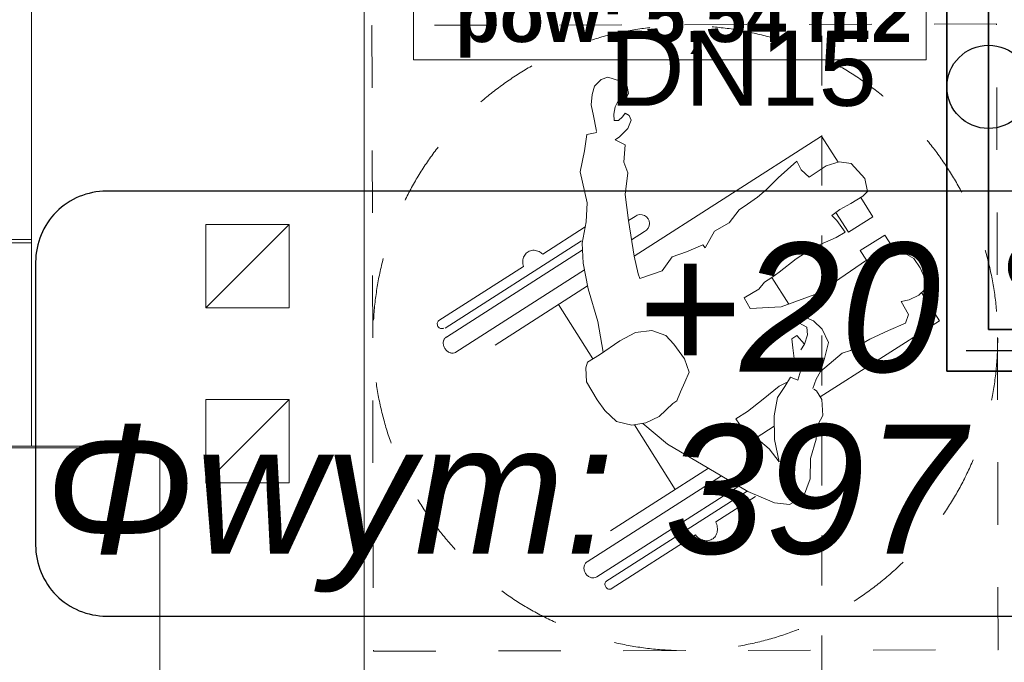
# Model space of a CAD drawing. Header units: millimetres. Extents: x 204754 to 495640, y -178579 to -98814.
# Tile 70 of 179: x 265347 to 267712, y -133693 to -132151. Entities that reach past the tile are written whole.
import ezdxf
from ezdxf.enums import TextEntityAlignment as Align
from ezdxf.lldxf.tags import DXFTag

# ---------------------------------------------------------------- set-up
doc = ezdxf.new("R2010")
doc.units = ezdxf.units.MM
doc.header["$MEASUREMENT"] = 0
doc.linetypes.add('Dashed', pattern=[300, 150, -150])
doc.linetypes.add('Przerywana', pattern=[240, 120, -120])
doc.layers.get('0').update_dxf_attribs({"color": 252, "lineweight": 5})
for name, color, linetype, lineweight in [('2D - Rysunki i Obrazki_Nr_pióra__104', 252, 'Continuous', 5), ('2D - Rysunki i Obrazki_Nr_pióra__47', 252, 'Continuous', 5), ('840-G Znaczniki ogólne_Nr_pióra__3', 252, 'Continuous', 5), ('IS_Powrót', 5, 'DASH', 35), ('IS_Text_Armatury_Therm', 7, 'Continuous', 35), ('IS_Zasilanie', 1, 'SOLID', 35), ('Nowe_! NAZWY POM', 252, 'Continuous', 5), ('Nowe_! NAZWY POM_Nr_pióra__19', 252, 'Continuous', 5), ('Nowe_Metryczki pomieszczeń ARCHICADa_Nr_pióra__13', 252, 'Continuous', 5), ('Nowe_Nowe_220(1)-A Ściany zewnętrzne_Nr_pióra__241', 252, 'Continuous', 5), ('Nowe_Nowe_220(1)-A Ściany zewnętrzne_Nr_pióra__3', 252, 'Continuous', 5), ('Nowe_Nowe_220(1)-A Ściany zewnętrzne_Nr_pióra__57', 252, 'Continuous', 5), ('Nowe_Znaczniki drzwi ARCHICADa', 252, 'Continuous', 5), ('Nowe_Znaczniki drzwi ARCHICADa_Nr_pióra__111', 252, 'Continuous', 5), ('Nowe_Znaczniki drzwi ARCHICADa_Nr_pióra__141', 252, 'Continuous', 5)]:
    doc.layers.add(name, color=color, linetype=linetype, lineweight=lineweight)
doc.layers.add('IS_Armatura_Therm', color=7, linetype='SOLID')
doc.layers.add('IS_Text_Konstrukcji', color=7, linetype='Continuous')
doc.styles.add('GENERATED_STYLE_1', font='arial.ttf')
doc.styles.add('GENERATED_STYLE_2', font='arialbd.ttf')
tags = doc.linetypes.add('DASH', pattern=[15, 10, -5]).pattern_tags.tags
tags[6:7] = [DXFTag(74, 4), DXFTag(75, 0), DXFTag(340, '0'), DXFTag(46, 0.0), DXFTag(50, 0.0), DXFTag(44, 0.0), DXFTag(45, 0.0)]
tags[4:5] = [DXFTag(74, 4), DXFTag(75, 0), DXFTag(340, '0'), DXFTag(46, 0.0), DXFTag(50, 0.0), DXFTag(44, 0.0), DXFTag(45, 0.0)]
tags = doc.linetypes.add('SOLID', pattern=[10, 10, 0]).pattern_tags.tags
tags[6:7] = [DXFTag(74, 4), DXFTag(75, 0), DXFTag(340, '0'), DXFTag(46, 0.0), DXFTag(50, 0.0), DXFTag(44, 0.0), DXFTag(45, 0.0)]
tags[4:5] = [DXFTag(74, 4), DXFTag(75, 0), DXFTag(340, '0'), DXFTag(46, 0.0), DXFTag(50, 0.0), DXFTag(44, 0.0), DXFTag(45, 0.0)]

# ---------------------------------------------------------------- blocks, each defined once
blk = doc.blocks.new('WC ONS_1.10_24', base_point=(266908.5, -131952.8))
at = {"layer": 'Nowe_Metryczki pomieszczeń ARCHICADa_Nr_pióra__13', "color": 7, "linetype": 'Continuous', "lineweight": 13}
for p, q in [((266292.9, -131854.6), (266292.9, -132247.5)), ((266292.9, -131854.6), (267524.1, -131854.6)), ((267524.1, -131854.6), (267524.1, -132247.5)), ((266292.9, -132051), (267524.1, -132051)), ((266292.9, -132247.5), (267524.1, -132247.5))]:
    blk.add_line(p, q, dxfattribs=at)
at = {"layer": 'Nowe_Metryczki pomieszczeń ARCHICADa_Nr_pióra__13', "color": 7, "lineweight": 13, "style": 'GENERATED_STYLE_2'}
for tag, p in [('ROOM_NAME', (266292.9, -131686.7)), ('ROOM_NUMBER', (266392.9, -131883.2)), ('ROOM_CALC_AREA', (266392.9, -132079.6))]:
    blk.add_attdef(tag, text='', height=125, dxfattribs=at).set_placement(p, align=Align.TOP_LEFT)
blk = doc.blocks.new('D Marker 11_4')
at = {"layer": 'Nowe_Znaczniki drzwi ARCHICADa_Nr_pióra__111', "color": 7, "linetype": 'Continuous', "lineweight": 25}
blk.add_line((0, -1001.3), (0, 153.6), dxfattribs=at)
at = {"layer": 'Nowe_Znaczniki drzwi ARCHICADa_Nr_pióra__141', "color": 7, "lineweight": 25, "style": 'GENERATED_STYLE_1'}
for tag, p in [('AC_WIDO_B_SIZE', (-230.4, -253.3)), ('AC_MarkerText_4', (19.6, -348.2))]:
    blk.add_attdef(tag, text='', height=125, rotation=270, dxfattribs=at).set_placement(p, align=Align.BOTTOM_LEFT)
blk = doc.blocks.new('podkład 20251118')
at = {"layer": '2D - Rysunki i Obrazki_Nr_pióra__104', "color": 252, "linetype": 'Continuous', "lineweight": 5}
for p, q in [((266743.7, -132294.2), (266759.1, -132288.9)), ((266743.7, -132294.2), (266759.1, -132288.9)), ((266759.1, -132288.9), (266787.7, -132297.6)), ((266759.1, -132288.9), (266787.7, -132297.6)), ((266721.5, -132330), (266727.5, -132310.4)), ((266721.5, -132330), (266727.5, -132310.4)), ((266727.5, -132310.4), (266743.7, -132294.2)), ((266727.5, -132310.4), (266743.7, -132294.2)), ((266787.7, -132297.6), (266805.8, -132311.1)), ((266787.7, -132297.6), (266805.8, -132311.1)), ((266805.8, -132311.1), (266809.1, -132327.6)), ((266805.8, -132311.1), (266809.1, -132327.6)), ((266719.1, -132354.9), (266721.5, -132330)), ((266719.1, -132354.9), (266721.5, -132330)), ((266802.6, -132339.7), (266783.5, -132347.2)), ((266802.6, -132339.7), (266783.5, -132347.2)), ((266809.1, -132327.6), (266802.6, -132339.7)), ((266809.1, -132327.6), (266802.6, -132339.7)), ((266724.6, -132381.9), (266719.1, -132354.9)), ((266724.6, -132381.9), (266719.1, -132354.9)), ((266777.1, -132359.9), (266773.7, -132377.2)), ((266777.1, -132359.9), (266773.7, -132377.2)), ((266783.5, -132347.2), (266777.1, -132359.9)), ((266783.5, -132347.2), (266777.1, -132359.9)), ((266731.5, -132414.1), (266724.6, -132381.9)), ((266731.5, -132414.1), (266724.6, -132381.9)), ((266773.7, -132377.2), (266774.9, -132393.1)), ((266773.7, -132377.2), (266774.9, -132393.1)), ((266784.9, -132393.1), (266794.3, -132383.9)), ((266784.9, -132393.1), (266794.3, -132383.9)), ((266794.3, -132383.9), (266801.2, -132375.3)), ((266794.3, -132383.9), (266801.2, -132375.3)), ((266801.2, -132375.3), (266810.5, -132380.6)), ((266801.2, -132375.3), (266810.5, -132380.6)), ((266810.5, -132380.6), (266815.3, -132392)), ((266810.5, -132380.6), (266815.3, -132392)), ((266774.9, -132393.1), (266784.9, -132393.1)), ((266774.9, -132393.1), (266784.9, -132393.1)), ((266815.3, -132392), (266807.7, -132411.9)), ((266815.3, -132392), (266807.7, -132411.9)), ((266703.6, -132465.8), (266708.6, -132426.5)), ((266703.6, -132465.8), (266708.6, -132426.5)), ((266708.6, -132426.5), (266733.1, -132421.9)), ((266708.6, -132426.5), (266733.1, -132421.9)), ((266732.5, -132418.8), (266731.5, -132414.1)), ((266732.5, -132418.8), (266731.5, -132414.1)), ((266787.1, -132431.8), (266776.6, -132438.9)), ((266787.1, -132431.8), (266776.6, -132438.9)), ((266807.7, -132411.9), (266787.1, -132431.8)), ((266807.7, -132411.9), (266787.1, -132431.8)), ((267272.8, -132430.7), (266822.9, -132718.1)), ((267272.8, -132430.7), (266822.9, -132718.1)), ((267272.8, -132430.7), (267312.5, -132492.8)), ((267272.8, -132430.7), (267312.5, -132492.8)), ((266776.6, -132438.9), (266801.3, -132451.4)), ((266776.6, -132438.9), (266801.3, -132451.4)), ((266801.3, -132451.4), (266798, -132492.4)), ((266801.3, -132451.4), (266798, -132492.4)), ((266693, -132516), (266703.6, -132465.8)), ((266693, -132516), (266703.6, -132465.8)), ((266798, -132492.4), (266807.7, -132518.7)), ((266798, -132492.4), (266807.7, -132518.7)), ((267168.8, -132530.2), (267213.6, -132490.4)), ((267168.8, -132530.2), (267213.6, -132490.4)), ((267213.6, -132490.4), (267223.8, -132510.8)), ((267213.6, -132490.4), (267223.8, -132510.8)), ((267283.4, -132501.6), (267242.9, -132528.8)), ((267283.4, -132501.6), (267242.9, -132528.8)), ((267314.8, -132492.1), (267283.4, -132501.6)), ((267314.8, -132492.1), (267283.4, -132501.6)), ((267343.8, -132496), (267314.8, -132492.1)), ((267343.8, -132496), (267314.8, -132492.1)), ((267376.5, -132531.6), (267343.8, -132496)), ((267376.5, -132531.6), (267343.8, -132496)), ((266709.8, -132590.6), (266693, -132516)), ((266709.8, -132590.6), (266693, -132516)), ((266807.7, -132518.7), (266800.9, -132570.3)), ((266807.7, -132518.7), (266800.9, -132570.3)), ((267223.8, -132510.8), (267242.9, -132528.8)), ((267223.8, -132510.8), (267242.9, -132528.8)), ((267140.1, -132558.7), (267168.8, -132530.2)), ((267140.1, -132558.7), (267168.8, -132530.2)), ((267382.7, -132563), (267376.5, -132531.6)), ((267382.7, -132563), (267376.5, -132531.6)), ((266800.9, -132570.3), (266809, -132632.9)), ((266800.9, -132570.3), (266809, -132632.9)), ((267094.7, -132593.3), (267118.8, -132576.8)), ((267094.7, -132593.3), (267118.8, -132576.8)), ((267118.8, -132576.8), (267140.1, -132558.7)), ((267118.8, -132576.8), (267140.1, -132558.7)), ((267342.7, -132592.1), (267371.9, -132574.6)), ((267342.7, -132592.1), (267371.9, -132574.6)), ((267371.9, -132574.6), (267382.7, -132563)), ((267371.9, -132574.6), (267382.7, -132563)), ((266707.3, -132636.4), (266709.8, -132590.6)), ((266707.3, -132636.4), (266709.8, -132590.6)), ((267074.6, -132607.3), (267094.7, -132593.3)), ((267074.6, -132607.3), (267094.7, -132593.3)), ((267316.4, -132606.6), (267342.7, -132592.1)), ((267316.4, -132606.6), (267342.7, -132592.1)), ((267366.8, -132577.7), (267396.2, -132623.7)), ((267366.8, -132577.7), (267396.2, -132623.7)), ((266824.7, -132622.9), (266809, -132632.9)), ((267050.4, -132638.4), (267074.6, -132607.3)), ((267050.4, -132638.4), (267074.6, -132607.3)), ((267297.4, -132621), (267316.4, -132606.6)), ((267297.4, -132621), (267316.4, -132606.6)), ((267297.4, -132621), (267309.5, -132633.1)), ((267297.4, -132621), (267309.5, -132633.1)), ((267337.6, -132661.1), (267307.2, -132613.5)), ((267337.6, -132661.1), (267307.2, -132613.5)), ((267396.2, -132623.7), (267337.6, -132661.1)), ((267396.2, -132623.7), (267337.6, -132661.1)), ((266697.5, -132687.2), (266707.3, -132636.4)), ((266697.5, -132687.2), (266707.3, -132636.4)), ((266809, -132632.9), (266822.9, -132718.1)), ((266809, -132632.9), (266822.9, -132718.1)), ((267015.4, -132658.5), (267050.4, -132638.4)), ((267015.4, -132658.5), (267050.4, -132638.4)), ((267309.5, -132633.1), (267329.2, -132660.9)), ((267309.5, -132633.1), (267329.2, -132660.9)), ((266603.2, -132713.3), (266705, -132648.3)), ((266603.2, -132713.3), (266705, -132648.3)), ((266847.6, -132659.2), (266816.5, -132679)), ((266993.2, -132698.5), (267015.4, -132658.5)), ((266993.2, -132698.5), (267015.4, -132658.5)), ((267329.2, -132660.9), (267307.4, -132673.7)), ((267329.2, -132660.9), (267307.4, -132673.7)), ((267424.3, -132667.7), (267365.7, -132705.1)), ((267424.3, -132667.7), (267365.7, -132705.1)), ((267454.9, -132715.6), (267424.3, -132667.7)), ((267454.9, -132715.6), (267424.3, -132667.7)), ((266695.8, -132681.8), (266368.6, -132890.9)), ((266699.8, -132735.6), (266697.5, -132687.2)), ((266699.8, -132735.6), (266697.5, -132687.2)), ((266948.6, -132708), (266987.4, -132691)), ((266948.6, -132708), (266987.4, -132691)), ((266987.4, -132691), (266993.2, -132698.5)), ((266987.4, -132691), (266993.2, -132698.5)), ((267307.4, -132673.7), (267256.9, -132695.9)), ((267307.4, -132673.7), (267256.9, -132695.9)), ((266697.4, -132704.2), (266371.5, -132912.5)), ((266697.4, -132704.2), (266371.5, -132912.5)), ((266822.9, -132718.1), (266832.3, -132761)), ((266822.9, -132718.1), (266832.3, -132761)), ((266914, -132720), (266948.6, -132708)), ((266914, -132720), (266948.6, -132708)), ((267256.9, -132695.9), (267211.6, -132724.9)), ((267256.9, -132695.9), (267211.6, -132724.9)), ((267365.7, -132705.1), (267380.3, -132727.9)), ((267365.7, -132705.1), (267380.3, -132727.9)), ((267460.6, -132714), (267440.1, -132719.7)), ((267460.6, -132714), (267440.1, -132719.7)), ((267477.2, -132714.3), (267460.6, -132714)), ((267477.2, -132714.3), (267460.6, -132714)), ((267494.5, -132724.3), (267477.2, -132714.3)), ((267494.5, -132724.3), (267477.2, -132714.3)), ((266712.1, -132797.2), (266699.8, -132735.6)), ((266712.1, -132797.2), (266699.8, -132735.6)), ((266889.5, -132753.5), (266914, -132720)), ((266889.5, -132753.5), (266914, -132720)), ((267211.6, -132724.9), (267170.9, -132756.5)), ((267211.6, -132724.9), (267170.9, -132756.5)), ((267380.3, -132727.9), (267265.5, -132807.2)), ((267380.3, -132727.9), (267265.5, -132807.2)), ((267380.3, -132727.9), (267393.8, -132723.9)), ((267380.3, -132727.9), (267393.8, -132723.9)), ((267393.8, -132723.9), (267402.5, -132735.6)), ((267393.8, -132723.9), (267402.5, -132735.6)), ((267418.3, -132728.3), (267402.5, -132735.6)), ((267418.3, -132728.3), (267402.5, -132735.6)), ((267440.1, -132719.7), (267418.3, -132728.3)), ((267440.1, -132719.7), (267418.3, -132728.3)), ((267509.7, -132746.2), (267494.5, -132724.3)), ((267509.7, -132746.2), (267494.5, -132724.3)), ((266353.2, -132873.1), (266556.7, -132743.1)), ((266353.2, -132873.1), (266556.7, -132743.1)), ((266703, -132751.6), (266394.6, -132948.7)), ((266703, -132751.6), (266394.6, -132948.7)), ((266832.3, -132761), (266836.6, -132772.3)), ((266832.3, -132761), (266836.6, -132772.3)), ((266836.6, -132772.3), (266889.5, -132753.5)), ((266836.6, -132772.3), (266889.5, -132753.5)), ((267170.9, -132756.5), (267153.2, -132770)), ((267170.9, -132756.5), (267153.2, -132770)), ((267523, -132776.7), (267509.7, -132746.2)), ((267523, -132776.7), (267509.7, -132746.2)), ((267135.9, -132781.1), (267122.2, -132797.7)), ((267135.9, -132781.1), (267122.2, -132797.7)), ((267153.2, -132770), (267135.9, -132781.1)), ((267153.2, -132770), (267135.9, -132781.1)), ((267153.2, -132770), (267193.7, -132833.3)), ((267153.2, -132770), (267193.7, -132833.3)), ((267521.5, -132797.4), (267523, -132776.7)), ((267521.5, -132797.4), (267523, -132776.7)), ((266710.6, -132789.9), (266564.5, -132883.3)), ((266710.6, -132789.9), (266564.5, -132883.3)), ((266735.1, -132875.6), (266712.1, -132797.2)), ((266735.1, -132875.6), (266712.1, -132797.2)), ((267122.2, -132797.7), (267086.5, -132818.1)), ((267122.2, -132797.7), (267086.5, -132818.1)), ((267265.5, -132807.2), (267175.5, -132840.3)), ((267265.5, -132807.2), (267175.5, -132840.3)), ((267483.1, -132823.3), (267506.2, -132812.1)), ((267483.1, -132823.3), (267506.2, -132812.1)), ((267506.2, -132812.1), (267521.5, -132797.4)), ((267506.2, -132812.1), (267521.5, -132797.4)), ((267555.7, -132873.3), (267512.6, -132806)), ((267555.7, -132873.3), (267512.6, -132806)), ((266640.8, -132834.5), (266723.1, -132964.9)), ((266640.8, -132834.5), (266723.1, -132964.9)), ((267086.5, -132818.1), (267101, -132843.8)), ((267086.5, -132818.1), (267101, -132843.8)), ((267464, -132827.5), (267483.1, -132823.3)), ((267464, -132827.5), (267483.1, -132823.3)), ((267464, -132827.5), (267481.6, -132858.4)), ((267464, -132827.5), (267481.6, -132858.4)), ((267175.5, -132840.3), (267101, -132843.8)), ((267175.5, -132840.3), (267101, -132843.8)), ((267221.1, -132860.1), (267203.3, -132870.3)), ((267221.1, -132860.1), (267203.3, -132870.3)), ((267253, -132873.3), (267221.1, -132860.1)), ((267253, -132873.3), (267221.1, -132860.1)), ((267481.6, -132858.4), (267474.1, -132878.9)), ((267481.6, -132858.4), (267474.1, -132878.9)), ((266564.5, -132883.3), (266488.5, -132931.9)), ((266564.5, -132883.3), (266488.5, -132931.9)), ((266748.2, -132949), (266735.1, -132875.6)), ((266748.2, -132949), (266735.1, -132875.6)), ((267203.3, -132870.3), (267218.1, -132878.8)), ((267203.3, -132870.3), (267218.1, -132878.8)), ((267218.1, -132878.8), (267237.6, -132888.8)), ((267218.1, -132878.8), (267237.6, -132888.8)), ((267274.3, -132893.4), (267253, -132873.3)), ((267274.3, -132893.4), (267253, -132873.3)), ((267555.7, -132873.3), (267269.3, -133056.4)), ((267555.7, -132873.3), (267269.3, -133056.4)), ((267474.1, -132878.9), (267433.3, -132897.1)), ((267474.1, -132878.9), (267433.3, -132897.1)), ((266826.1, -132901.4), (266787.9, -132922.1)), ((266826.1, -132901.4), (266787.9, -132922.1)), ((266864.8, -132896.9), (266826.1, -132901.4)), ((266864.8, -132896.9), (266826.1, -132901.4)), ((266898.4, -132908.5), (266864.8, -132896.9)), ((266898.4, -132908.5), (266864.8, -132896.9)), ((267238.9, -132907), (267231.7, -132929.5)), ((267238.9, -132907), (267231.7, -132929.5)), ((267237.6, -132888.8), (267238.9, -132907)), ((267237.6, -132888.8), (267238.9, -132907)), ((267289.1, -132925.4), (267274.3, -132893.4)), ((267289.1, -132925.4), (267274.3, -132893.4)), ((267433.3, -132897.1), (267388.4, -132917.9)), ((267433.3, -132897.1), (267388.4, -132917.9)), ((266787.9, -132922.1), (266739, -132955.2)), ((266787.9, -132922.1), (266739, -132955.2)), ((266918.2, -132929.9), (266898.4, -132908.5)), ((266918.2, -132929.9), (266898.4, -132908.5)), ((266943.8, -132965.1), (266918.2, -132929.9)), ((266943.8, -132965.1), (266918.2, -132929.9)), ((267213, -132909), (267201, -132916.6)), ((267213, -132909), (267201, -132916.6)), ((267201, -132916.6), (267203.7, -132938.5)), ((267201, -132916.6), (267203.7, -132938.5)), ((267231.7, -132929.5), (267213, -132909)), ((267231.7, -132929.5), (267213, -132909)), ((267231.7, -132929.5), (267222.6, -132943.2)), ((267231.7, -132929.5), (267222.6, -132943.2)), ((267279.9, -132963.8), (267289.1, -132925.4)), ((267279.9, -132963.8), (267289.1, -132925.4)), ((267388.4, -132917.9), (267342.1, -132945.3)), ((267388.4, -132917.9), (267342.1, -132945.3)), ((266739, -132955.2), (266710.2, -132972.7)), ((266739, -132955.2), (266710.2, -132972.7)), ((267203.7, -132938.5), (267207.1, -132964.3)), ((267203.7, -132938.5), (267207.1, -132964.3)), ((267322.4, -132951.1), (267270.3, -132995.7)), ((267322.4, -132951.1), (267270.3, -132995.7)), ((267342.1, -132945.3), (267322.4, -132951.1)), ((267342.1, -132945.3), (267322.4, -132951.1)), ((266710.2, -132972.7), (266706.9, -132986.8)), ((266710.2, -132972.7), (266706.9, -132986.8)), ((266954.7, -132996.7), (266943.8, -132965.1)), ((266954.7, -132996.7), (266943.8, -132965.1)), ((267207.1, -132964.3), (267223, -132992.2)), ((267207.1, -132964.3), (267223, -132992.2)), ((267270.3, -132995.7), (267279.9, -132963.8)), ((267270.3, -132995.7), (267279.9, -132963.8)), ((266706.9, -132986.8), (266708.1, -133020)), ((266706.9, -132986.8), (266708.1, -133020)), ((266944.6, -133020.6), (266954.7, -132996.7)), ((266944.6, -133020.6), (266954.7, -132996.7)), ((267223, -132992.2), (267215.6, -133016.3)), ((267223, -132992.2), (267215.6, -133016.3)), ((267259.4, -133013.9), (267270.3, -132995.7)), ((267259.4, -133013.9), (267270.3, -132995.7)), ((266708.1, -133020), (266733.6, -133063.5)), ((266708.1, -133020), (266733.6, -133063.5)), ((266934.1, -133043.9), (266944.6, -133020.6)), ((266934.1, -133043.9), (266944.6, -133020.6)), ((267170.7, -133030.7), (267190.3, -133021.3)), ((267170.7, -133030.7), (267190.3, -133021.3)), ((267197.8, -133008.7), (267184.4, -133031.1)), ((267197.8, -133008.7), (267184.4, -133031.1)), ((267215.6, -133016.3), (267197.8, -133008.7)), ((267215.6, -133016.3), (267197.8, -133008.7)), ((267251.6, -133035.8), (267259.4, -133013.9)), ((267251.6, -133035.8), (267259.4, -133013.9)), ((266925.3, -133066.1), (266934.1, -133043.9)), ((266925.3, -133066.1), (266934.1, -133043.9)), ((267132.6, -133062.1), (267170.7, -133030.7)), ((267132.6, -133062.1), (267170.7, -133030.7)), ((267184.4, -133031.1), (267166.9, -133057.9)), ((267184.4, -133031.1), (267166.9, -133057.9)), ((267260.7, -133042.1), (267254, -133037.5)), ((267260.7, -133042.1), (267254, -133037.5)), ((267273.1, -133062.7), (267260.7, -133042.1)), ((267273.1, -133062.7), (267260.7, -133042.1)), ((266733.6, -133063.5), (266752.4, -133089.2)), ((266733.6, -133063.5), (266752.4, -133089.2)), ((266915.4, -133072.4), (266882.3, -133103.7)), ((266915.4, -133072.4), (266882.3, -133103.7)), ((266915.4, -133072.4), (266925.3, -133066.1)), ((266915.4, -133072.4), (266925.3, -133066.1)), ((267094.9, -133091), (267132.6, -133062.1)), ((267094.9, -133091), (267132.6, -133062.1)), ((267166.9, -133057.9), (267158.8, -133101.7)), ((267166.9, -133057.9), (267158.8, -133101.7)), ((267275.7, -133100.6), (267273.1, -133062.7)), ((267275.7, -133100.6), (267273.1, -133062.7)), ((266752.4, -133089.2), (266780, -133115.7)), ((266752.4, -133089.2), (266780, -133115.7)), ((267066.6, -133109.1), (267094.9, -133091)), ((267066.6, -133109.1), (267094.9, -133091)), ((266780, -133115.7), (266817, -133124.2)), ((266780, -133115.7), (266817, -133124.2)), ((266817, -133124.2), (266850.3, -133118.6)), ((266817, -133124.2), (266850.3, -133118.6)), ((266843.1, -133119.8), (266902.4, -133169.9)), ((266843.1, -133119.8), (266902.4, -133169.9)), ((266850.3, -133118.6), (266882.3, -133103.7)), ((266850.3, -133118.6), (266882.3, -133103.7)), ((267084.4, -133134.6), (267066.6, -133109.1)), ((267084.4, -133134.6), (267066.6, -133109.1)), ((267158.8, -133101.7), (267159.5, -133158.3)), ((267158.8, -133101.7), (267159.5, -133158.3)), ((267259.4, -133130.3), (267275.7, -133100.6)), ((267259.4, -133130.3), (267275.7, -133100.6)), ((266823.1, -133123.2), (266921.3, -133278.7)), ((266823.1, -133123.2), (266921.3, -133278.7)), ((267115.9, -133154.9), (267084.4, -133134.6)), ((267115.9, -133154.9), (267084.4, -133134.6)), ((267159.1, -133126.8), (267115.5, -133154.7)), ((267159.1, -133126.8), (267115.5, -133154.7)), ((267259.9, -133157.6), (267259.4, -133130.3)), ((267259.9, -133157.6), (267259.4, -133130.3)), ((267147.1, -133180.9), (267115.9, -133154.9)), ((267147.1, -133180.9), (267115.9, -133154.9)), ((267159.5, -133158.3), (267170.7, -133211.8)), ((267159.5, -133158.3), (267170.7, -133211.8)), ((267245.9, -133204.3), (267259.9, -133157.6)), ((267245.9, -133204.3), (267259.9, -133157.6)), ((266902.4, -133169.9), (267001.7, -133227.9)), ((266902.4, -133169.9), (267001.7, -133227.9)), ((267170.7, -133211.8), (267147.1, -133180.9)), ((267170.7, -133211.8), (267147.1, -133180.9)), ((267245.6, -133253.2), (267245.9, -133204.3)), ((267245.6, -133253.2), (267245.9, -133204.3)), ((267001.3, -133227.6), (266766.1, -133377.9)), ((267001.3, -133227.6), (266766.1, -133377.9)), ((267001.7, -133227.9), (267095.8, -133283.6)), ((267001.7, -133227.9), (267095.8, -133283.6)), ((267032.3, -133246), (266709.5, -133452.2)), ((267032.3, -133246), (266709.5, -133452.2)), ((267229.5, -133296.6), (267245.6, -133253.2)), ((267229.5, -133296.6), (267245.6, -133253.2)), ((266732.6, -133488.4), (267073.6, -133270.5)), ((266732.6, -133488.4), (267073.6, -133270.5)), ((267094.3, -133282.7), (266754.8, -133499.7)), ((267095.8, -133283.6), (267159.5, -133311)), ((267095.8, -133283.6), (267159.5, -133311)), ((267018.4, -133356.6), (267113.7, -133295.7)), ((267195.6, -133314.6), (267229.5, -133296.6)), ((267195.6, -133314.6), (267229.5, -133296.6)), ((267159.5, -133311), (267195.6, -133314.6)), ((267159.5, -133311), (267195.6, -133314.6)), ((266767.7, -133516.8), (266969.7, -133387.7)), ((266767.7, -133516.8), (266969.7, -133387.7))]:
    blk.add_line(p, q, dxfattribs=at)
for centre, radius, start, end in [((266837.7, -132640.1), 21.5, 297.3116, 127.3769), ((266582.9, -132730.9), 27.6, 140.5723, 165.3928), ((266582.9, -132730.9), 27.6, 140.5723, 165.3928), ((266580.5, -132729), 24.6, 113.5184, 140.3382), ((266580.5, -132729), 24.6, 113.5184, 140.3382), ((266581, -132730.5), 26.2, 87.4994, 113.2242), ((266581, -132730.5), 26.2, 87.4994, 113.2242), ((266580.7, -132736), 31.6, 64.7804, 87.4392), ((266580.7, -132736), 31.6, 64.7804, 87.4392), ((266578.2, -132741.6), 37.7, 48.398, 64.9355), ((266578.2, -132741.6), 37.7, 48.398, 64.9355), ((266588.8, -132732.4), 33.8, 165.3787, 187.0501), ((266588.8, -132732.4), 33.8, 165.3787, 187.0501), ((266594.7, -132731.8), 39.7, 186.9118, 196.5442), ((266594.7, -132731.8), 39.7, 186.9118, 196.5442), ((266359.5, -132880.5), 10.1, 161.5955, 183.7498), ((266359.5, -132880.5), 10.1, 161.5955, 183.7498), ((266361.5, -132880.4), 12, 183.6219, 203.3233), ((266361.5, -132880.4), 12, 183.6219, 203.3233), ((266357.8, -132880), 8.27, 136.2809, 161.5744), ((266357.8, -132880), 8.27, 136.2809, 161.5744), ((266357.3, -132879.5), 7.56, 122.5802, 136.013), ((266357.3, -132879.5), 7.56, 122.5802, 136.013), ((266362.2, -132880.1), 12.8, 203.1429, 221.979), ((266362.2, -132880.1), 12.8, 203.1429, 221.979), ((266361.6, -132880.7), 12, 221.8371, 241.5385), ((266361.6, -132880.7), 12, 221.8371, 241.5385), ((266360.7, -132882.4), 10.1, 241.4106, 263.5649), ((266360.7, -132882.4), 10.1, 241.4106, 263.5649), ((266360.5, -132884.2), 8.27, 263.586, 288.8795), ((266360.5, -132884.2), 8.27, 263.586, 288.8795), ((266360.7, -132884.9), 7.56, 289.1474, 302.5802), ((266360.7, -132884.9), 7.56, 289.1474, 302.5802), ((266384.1, -132927.3), 20.1, 161.5753, 183.7322), ((266384.1, -132927.3), 20.1, 161.5753, 183.7322), ((266387.9, -132927.1), 23.9, 183.6044, 203.3072), ((266387.9, -132927.1), 23.9, 183.6044, 203.3072), ((266380.7, -132926.2), 16.5, 136.2581, 161.5539), ((266380.7, -132926.2), 16.5, 136.2581, 161.5539), ((266379.6, -132925.2), 15.1, 122.5574, 135.99), ((266379.6, -132925.2), 15.1, 122.5574, 135.99), ((266389.5, -132926.5), 25.6, 203.1461, 221.9822), ((266389.5, -132926.5), 25.6, 203.1461, 221.9822), ((266388.3, -132927.7), 23.9, 221.821, 241.5209), ((266388.3, -132927.7), 23.9, 221.821, 241.5209), ((266386.5, -132931.1), 20.1, 241.393, 263.5446), ((266386.5, -132931.1), 20.1, 241.393, 263.5446), ((266386.1, -132934.6), 16.5, 263.5656, 288.8567), ((266386.1, -132934.6), 16.5, 263.5656, 288.8567), ((266386.5, -132936), 15.1, 289.1244, 302.603), ((266386.5, -132936), 15.1, 289.1244, 302.603), ((266981.4, -133374.8), 41.3, 16.7576, 26.1885), ((266981.4, -133374.8), 41.3, 16.7576, 26.1885), ((266992.1, -133374.1), 30.5, 333.4166, 356.6387), ((266992.1, -133374.1), 30.5, 333.4166, 356.6387), ((266985.5, -133373.6), 37, 356.5433, 16.9141), ((266985.5, -133373.6), 37, 356.5433, 16.9141), ((267001, -133362.5), 40.2, 218.8623, 234.7698), ((267001, -133362.5), 40.2, 218.8623, 234.7698), ((266998, -133366.9), 34.9, 234.601, 255.7802), ((266998, -133366.9), 34.9, 234.601, 255.7802), ((266996.5, -133373.1), 28.5, 255.7327, 280.0076), ((266996.5, -133373.1), 28.5, 255.7327, 280.0076), ((266997, -133376.8), 24.8, 280.1991, 306.8677), ((266997, -133376.8), 24.8, 280.1991, 306.8677), ((266996.5, -133376.3), 25.6, 307.1798, 333.3111), ((266996.5, -133376.3), 25.6, 307.1798, 333.3111), ((266722.1, -133467), 20.1, 161.5753, 183.7322), ((266722.1, -133467), 20.1, 161.5753, 183.7322), ((266725.9, -133466.8), 23.9, 183.6044, 203.3072), ((266725.9, -133466.8), 23.9, 183.6044, 203.3072), ((266718.7, -133465.8), 16.5, 136.2581, 161.5539), ((266718.7, -133465.8), 16.5, 136.2581, 161.5539), ((266717.6, -133464.9), 15.1, 122.5574, 135.99), ((266717.6, -133464.9), 15.1, 122.5574, 135.99), ((266727.5, -133466.2), 25.6, 203.1461, 221.9822), ((266727.5, -133466.2), 25.6, 203.1461, 221.9822), ((266726.3, -133467.3), 23.9, 221.821, 241.5209), ((266726.3, -133467.3), 23.9, 221.821, 241.5209), ((266724.5, -133470.7), 20.1, 241.393, 263.5446), ((266724.5, -133470.7), 20.1, 241.393, 263.5446), ((266724.1, -133474.3), 16.5, 263.5656, 288.8567), ((266724.1, -133474.3), 16.5, 263.5656, 288.8567), ((266724.5, -133475.7), 15.1, 289.1244, 302.603), ((266724.5, -133475.7), 15.1, 289.1244, 302.603), ((266760.2, -133505), 7.56, 122.5802, 136.013), ((266760.2, -133505), 7.56, 122.5802, 136.013), ((266762.5, -133506), 10.1, 161.5955, 183.7498), ((266762.5, -133506), 10.1, 161.5955, 183.7498), ((266764.4, -133505.9), 12, 183.6219, 203.3233), ((266764.4, -133505.9), 12, 183.6219, 203.3233), ((266760.8, -133505.5), 8.27, 136.2809, 161.5744), ((266760.8, -133505.5), 8.27, 136.2809, 161.5744), ((266765.2, -133505.6), 12.8, 203.1396, 221.9757), ((266765.2, -133505.6), 12.8, 203.1396, 221.9757), ((266764.6, -133506.2), 12, 221.8371, 241.5385), ((266764.6, -133506.2), 12, 221.8371, 241.5385), ((266763.7, -133507.9), 10.1, 241.4106, 263.5649), ((266763.7, -133507.9), 10.1, 241.4106, 263.5649), ((266763.5, -133509.7), 8.27, 263.586, 288.8795), ((266763.5, -133509.7), 8.27, 263.586, 288.8795), ((266763.7, -133510.4), 7.56, 289.1474, 302.5802), ((266763.7, -133510.4), 7.56, 289.1474, 302.5802)]:
    blk.add_arc(centre, radius, start, end, dxfattribs=at)
at = {"layer": '2D - Rysunki i Obrazki_Nr_pióra__47', "color": 252, "linetype": 'Dashed', "lineweight": 5}
for p, q in [((267693.1, -132160.9), (266192.7, -132164.6)), ((267693.1, -132160.9), (266192.7, -132164.6)), ((266192.7, -132164.6), (266196.4, -133667)), ((266192.7, -132164.6), (266196.4, -133667)), ((267696.8, -133663.3), (267693.1, -132160.9)), ((267696.8, -133663.3), (267693.1, -132160.9)), ((266196.4, -133667), (267696.8, -133663.3)), ((266196.4, -133667), (267696.8, -133663.3))]:
    blk.add_line(p, q, dxfattribs=at)
blk.add_circle((266945.6, -132915.2), 750.2, dxfattribs=at)
blk.add_circle((266945.6, -132915.2), 750.2, dxfattribs=at)
at = {"layer": '840-G Znaczniki ogólne_Nr_pióra__3', "color": 252, "linetype": 'Przerywana', "lineweight": 5}
blk.add_line((267273.7, -121149.1), (267273.7, -142839.1), dxfattribs=at)
at = {"layer": 'Nowe_! NAZWY POM_Nr_pióra__19', "color": 252, "linetype": 'Continuous', "lineweight": 5}
for p, q in [((266173.7, -130964.5), (266173.7, -134424.5)), ((265374.8, -132686.6), (265374.8, -131888.4)), ((263960, -132686.6), (265374.8, -132686.6)), ((265683.7, -133174.4), (260583.7, -133174.4)), ((265683.7, -134438.4), (265683.7, -133174.4))]:
    blk.add_line(p, q, dxfattribs=at)
at = {"layer": 'Nowe_Nowe_220(1)-A Ściany zewnętrzne_Nr_pióra__241', "color": 252, "linetype": 'Continuous', "lineweight": 5}
blk.add_line((265374.8, -133174.4), (265374.8, -132678.4), dxfattribs=at)
at = {"layer": 'Nowe_Nowe_220(1)-A Ściany zewnętrzne_Nr_pióra__3', "color": 252, "linetype": 'Continuous', "lineweight": 5}
for p, q in [((265993.6, -132642.3), (265793.6, -132642.3)), ((265793.6, -132642.3), (265793.6, -132842.3)), ((265793.6, -132842.3), (265993.6, -132642.3)), ((265993.6, -132842.3), (265993.6, -132642.3)), ((265793.6, -132842.3), (265993.6, -132842.3)), ((265993.6, -133062.3), (265793.6, -133062.3)), ((265793.6, -133062.3), (265793.6, -133262.3)), ((265793.6, -133262.3), (265993.6, -133062.3)), ((265993.6, -133262.3), (265993.6, -133062.3)), ((265793.6, -133262.3), (265993.6, -133262.3))]:
    blk.add_line(p, q, dxfattribs=at)
at = {"layer": 'Nowe_Nowe_220(1)-A Ściany zewnętrzne_Nr_pióra__57', "color": 252, "linetype": 'Continuous', "lineweight": 5}
for p, q in [((266173.7, -138719.5), (266173.7, -130729.5)), ((265374.8, -131888.4), (265374.8, -132678.4)), ((257833.7, -132678.4), (265374.8, -132678.4)), ((257833.7, -133178.4), (265683.7, -133178.4)), ((265683.7, -138748.4), (265683.7, -133178.4))]:
    blk.add_line(p, q, dxfattribs=at)
at = {"layer": 'Nowe_! NAZWY POM', "color": 7, "linetype": 'Continuous', "lineweight": 13}
blk.add_blockref('WC ONS_1.10_24', (266908.5, -131952.8), dxfattribs=at).add_auto_attribs({'ROOM_NAME': 'WC ONS', 'ROOM_NUMBER': '1.10', 'ROOM_CALC_AREA': 'pow: 5,54 m2'})
at = {"layer": 'Nowe_Znaczniki drzwi ARCHICADa', "color": 7, "linetype": 'Continuous', "lineweight": 25}
ref = blk.add_blockref('D Marker 11_4', (267773.7, -132945.5), dxfattribs=dict(at, rotation=90))
ref.add_attrib('AC_MarkerText_4', '90', dxfattribs={"layer": 'Nowe_Znaczniki drzwi ARCHICADa_Nr_pióra__141', "color": 7, "lineweight": 25, "height": 125, "rotation": 360, "style": 'GENERATED_STYLE_1'}).set_placement((268162.7, -132885), align=Align.BOTTOM_LEFT)
ref.add_attrib('AC_WIDO_B_SIZE', '200', dxfattribs={"layer": 'Nowe_Znaczniki drzwi ARCHICADa_Nr_pióra__141', "color": 7, "lineweight": 25, "height": 125, "rotation": 360, "style": 'GENERATED_STYLE_1'}).set_placement((268067.8, -133135), align=Align.BOTTOM_LEFT)

msp = doc.modelspace()

# ---------------------------------------------------------------- linework, layer by layer
at = {"layer": 'IS_Armatura_Therm', "color": 1, "ltscale": 10}
msp.add_ellipse((267673.7, -132312), major_axis=(100, 0), ratio=1, dxfattribs=at)
at = {"layer": 'IS_Powrót', "ltscale": 10}
for p, q in [((267573.7, -132994.7), (267573.7, -132086.5)), ((268645.6, -132994.7), (267573.7, -132994.7))]:
    msp.add_line(p, q, dxfattribs=at)
at = {"layer": 'IS_Text_Konstrukcji', "linetype": 'SOLID', "ltscale": 10}
msp.add_lwpolyline([(265555, -133582.5), (268005, -133582.5, 0.414214), (268175, -133412.5), (268175, -132732.5, 0.414214), (268005, -132562.5), (265555, -132562.5, 0.414214), (265385, -132732.5), (265385, -133412.5, 0.414214), (265555, -133582.5)], format="xyb", dxfattribs=at)
at = {"layer": 'IS_Zasilanie', "ltscale": 10}
for p, q in [((267673.7, -132894.7), (267673.7, -132086.5)), ((268745.6, -132894.7), (267673.7, -132894.7))]:
    msp.add_line(p, q, dxfattribs=at)

# ---------------------------------------------------------------- block references
msp.add_blockref('podkład 20251118', (0, 0))

# ---------------------------------------------------------------- texts
at = {"layer": 'IS_Text_Armatury_Therm', "linetype": 'SOLID', "ltscale": 10, "insert": (267405.3, -132360), "char_height": 180, "attachment_point": 9}
msp.add_mtext('\\fArial|b0|i0;DN15  ', dxfattribs=at)
at = {"layer": 'IS_Text_Konstrukcji', "linetype": 'SOLID', "ltscale": 10, "char_height": 309.6}
for s, insert, attachment_point in [('\\fArial|b0|i1;+20 °C', (266825, -133000.5), 7), ('\\fArial|b0|i1;Φwym: 397 W', (266775, -133122.9), 2)]:
    msp.add_mtext(s, dxfattribs=dict(at, insert=insert, attachment_point=attachment_point))

doc.saveas('drawing.dxf')
